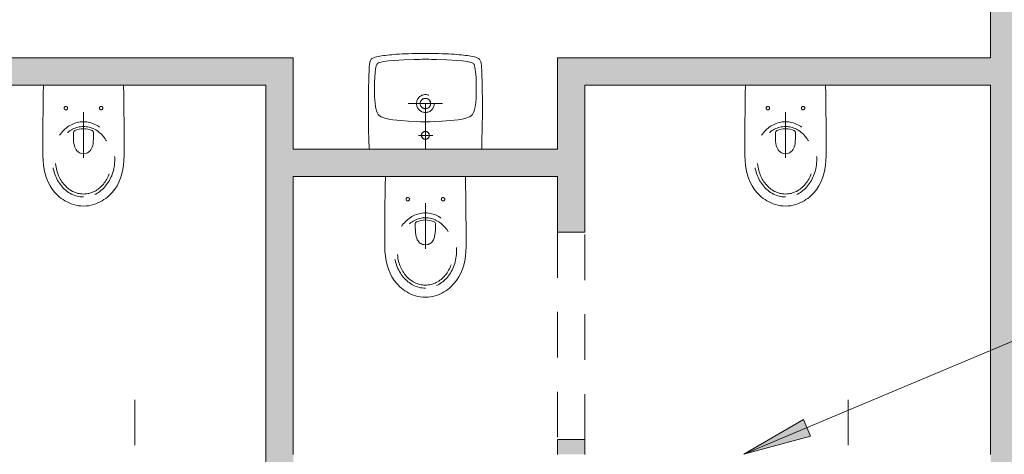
# Model space of a CAD drawing. Header units: centimetres. Extents: x -8590 to 14779, y -8842 to 3760.
# Tile 13 of 28: x 11812 to 12244, y 2030 to 2221. Entities that reach past the tile are written whole.
import ezdxf

# ---------------------------------------------------------------- set-up
doc = ezdxf.new("R2010")
doc.units = ezdxf.units.CM
doc.linetypes.add('Wyburzenia', pattern=[35, 20, -15])
for name, color, linetype, lineweight in [('A-ANNO-NOTE', 131, 'Wyburzenia', 9), ('A-WALL', 113, 'Continuous', 13), ('A-WALL-PATT', 111, 'Continuous', 13), ('G-ANNO-TEXT', 231, 'Continuous', 13), ('P-SANR-FIXT', 6, 'Wyburzenia', 9)]:
    doc.layers.add(name, color=color, linetype=linetype, lineweight=lineweight)

# ---------------------------------------------------------------- blocks, each defined once
blk = doc.blocks.new('Umywalka koło Nova Pro - Pro 50-1205816-3_piętro I __3_90 m_ - wyburzenia i zamurowania')
at = {"layer": 'P-SANR-FIXT', "color": 20}
for p, q in [((-2.28, 47.44), (-1.24, 47.52)), ((-1.24, 47.52), (-2.28, 47.44)), ((-1.24, 47.52), (-0.15, 47.63)), ((-0.15, 47.63), (-1.24, 47.52)), ((-0.15, 47.63), (1.05, 47.71)), ((1.05, 47.71), (-0.15, 47.63)), ((1.05, 47.71), (2.3, 47.76)), ((2.3, 47.76), (1.05, 47.71)), ((2.3, 47.76), (3.66, 47.84)), ((3.66, 47.84), (2.3, 47.76)), ((3.66, 47.84), (5.12, 47.89)), ((5.12, 47.89), (3.66, 47.84)), ((5.12, 47.89), (6.72, 47.95)), ((6.72, 47.95), (5.12, 47.89)), ((6.72, 47.95), (8.45, 47.97)), ((8.45, 47.97), (6.72, 47.95)), ((8.45, 47.97), (10.4, 48)), ((10.4, 48), (8.45, 47.97)), ((10.4, 48), (14.63, 48)), ((14.63, 48), (10.4, 48)), ((14.63, 48), (16.55, 47.97)), ((16.55, 47.97), (14.63, 48)), ((16.55, 47.97), (18.31, 47.95)), ((18.31, 47.95), (16.55, 47.97)), ((18.31, 47.95), (19.88, 47.89)), ((19.88, 47.89), (18.31, 47.95)), ((19.88, 47.89), (21.34, 47.84)), ((21.34, 47.84), (19.88, 47.89)), ((21.34, 47.84), (22.7, 47.76)), ((22.7, 47.76), (21.34, 47.84)), ((22.7, 47.76), (23.98, 47.71)), ((23.98, 47.71), (22.7, 47.76)), ((23.98, 47.71), (25.15, 47.63)), ((25.15, 47.63), (23.98, 47.71)), ((25.15, 47.63), (26.24, 47.52)), ((26.24, 47.52), (25.15, 47.63)), ((26.24, 47.52), (27.31, 47.44)), ((27.31, 47.44), (26.24, 47.52)), ((-12.08, 42.81), (-12, 43.37)), ((-12, 43.37), (-11.92, 43.87)), ((-11.92, 43.87), (-11.82, 44.38)), ((-11.82, 44.38), (-11.71, 44.67)), ((-11.6, 44.96), (-11.79, 44.38)), ((-11.71, 44.67), (-11.6, 44.96)), ((-11.6, 44.96), (-11.26, 45.47)), ((-11.26, 45.47), (-11.6, 44.96)), ((-11.26, 45.47), (-10.8, 45.84)), ((-10.8, 45.84), (-11.26, 45.47)), ((-10.8, 45.84), (-10.24, 46.11)), ((-10.24, 46.11), (-10.8, 45.84)), ((-10.24, 46.11), (-9.61, 46.32)), ((-9.61, 46.32), (-10.24, 46.11)), ((-9.61, 46.32), (-8.94, 46.51)), ((-8.94, 46.51), (-9.61, 46.32)), ((-8.94, 46.51), (-8.25, 46.64)), ((-8.25, 46.64), (-8.94, 46.51)), ((-8.86, 43.1), (-8.7, 43.34)), ((-8.7, 43.34), (-8.51, 43.55)), ((-8.51, 43.55), (-8.03, 43.85)), ((-8.25, 46.64), (-7.5, 46.8)), ((-7.5, 46.8), (-8.25, 46.64)), ((-8.03, 43.85), (-7.53, 44.06)), ((-7.53, 44.06), (-6.97, 44.22)), ((-7.5, 46.8), (-6.73, 46.91)), ((-6.73, 46.91), (-7.5, 46.8)), ((-6.97, 44.22), (-5.88, 44.43)), ((-6.73, 46.91), (-5.93, 47.04)), ((-5.93, 47.04), (-6.73, 46.91)), ((-5.93, 47.04), (-5.1, 47.15)), ((-5.1, 47.15), (-5.93, 47.04)), ((-5.88, 44.43), (-3.64, 44.75)), ((-5.1, 47.15), (-4.2, 47.25)), ((-4.2, 47.25), (-5.1, 47.15)), ((-4.2, 47.25), (-3.27, 47.36)), ((-3.27, 47.36), (-4.2, 47.25)), ((-3.64, 44.75), (-1.4, 44.94)), ((-3.27, 47.36), (-2.28, 47.44)), ((-2.28, 47.44), (-3.27, 47.36)), ((-1.4, 44.94), (3.1, 45.18)), ((3.1, 45.18), (7.6, 45.31)), ((7.6, 45.31), (9.86, 45.39)), ((9.86, 45.39), (11.04, 45.42)), ((11.04, 45.42), (11.7, 45.42)), ((11.7, 45.42), (12.5, 45.44)), ((12.5, 45.44), (13.3, 45.42)), ((13.3, 45.42), (13.99, 45.42)), ((13.99, 45.42), (15.14, 45.39)), ((15.14, 45.39), (17.4, 45.31)), ((17.4, 45.31), (21.9, 45.18)), ((21.9, 45.18), (26.4, 44.94)), ((26.4, 44.94), (28.64, 44.75)), ((27.31, 47.44), (28.29, 47.36)), ((28.29, 47.36), (27.31, 47.44)), ((28.29, 47.36), (29.23, 47.25)), ((29.23, 47.25), (28.29, 47.36)), ((28.64, 44.75), (30.88, 44.43)), ((29.23, 47.25), (30.1, 47.15)), ((30.1, 47.15), (29.23, 47.25)), ((30.1, 47.15), (30.93, 47.04)), ((30.93, 47.04), (30.1, 47.15)), ((30.88, 44.43), (31.97, 44.22)), ((30.93, 47.04), (31.76, 46.91)), ((31.76, 46.91), (30.93, 47.04)), ((31.76, 46.91), (32.5, 46.8)), ((32.5, 46.8), (31.76, 46.91)), ((31.97, 44.22), (32.53, 44.06)), ((32.5, 46.8), (33.25, 46.64)), ((33.25, 46.64), (32.5, 46.8)), ((32.53, 44.06), (33.06, 43.85)), ((33.06, 43.85), (33.54, 43.55)), ((33.25, 46.64), (33.97, 46.51)), ((33.97, 46.51), (33.25, 46.64)), ((33.54, 43.55), (33.73, 43.34)), ((33.73, 43.34), (33.86, 43.1)), ((33.97, 46.51), (34.63, 46.32)), ((34.63, 46.32), (33.97, 46.51)), ((34.63, 46.32), (35.24, 46.11)), ((35.24, 46.11), (34.63, 46.32)), ((35.24, 46.11), (35.8, 45.84)), ((35.8, 45.84), (35.24, 46.11)), ((35.8, 45.84), (36.28, 45.47)), ((36.28, 45.47), (35.8, 45.84)), ((36.28, 45.47), (36.6, 44.96)), ((36.6, 44.96), (36.28, 45.47)), ((36.6, 44.96), (36.82, 44.38)), ((36.82, 44.38), (36.92, 43.87)), ((36.92, 43.87), (37.03, 43.37)), ((37.03, 43.37), (37.08, 42.81)), ((-12.3, 38.17), (-12.27, 38.89)), ((-12.27, 38.89), (-12.24, 39.61)), ((-12.24, 39.61), (-12.22, 40.28)), ((-12.22, 40.28), (-12.19, 40.94)), ((-12.19, 40.94), (-12.16, 41.58)), ((-12.16, 41.58), (-12.14, 42.22)), ((-12.14, 42.22), (-12.08, 42.81)), ((-9.71, 37.56), (-9.53, 39.82)), ((-9.53, 39.82), (-9.39, 40.94)), ((-9.39, 40.94), (-9.21, 42.03)), ((-9.21, 42.03), (-9.05, 42.59)), ((-9.05, 42.59), (-8.86, 43.1)), ((33.86, 43.1), (34.07, 42.59)), ((34.07, 42.59), (34.21, 42.03)), ((34.21, 42.03), (34.39, 40.94)), ((34.39, 40.94), (34.53, 39.82)), ((34.53, 39.82), (34.71, 37.56)), ((37.08, 42.81), (37.14, 42.22)), ((37.14, 42.22), (37.16, 41.58)), ((37.16, 41.58), (37.19, 40.94)), ((37.19, 40.94), (37.22, 40.28)), ((37.22, 40.28), (37.24, 39.61)), ((37.24, 39.61), (37.27, 38.89)), ((37.27, 38.89), (37.3, 38.17)), ((-12.4, 33.88), (-12.38, 35.06)), ((-12.38, 35.06), (-12.35, 35.88)), ((-12.35, 36.65), (-12.32, 37.43)), ((-12.35, 35.88), (-12.35, 36.65)), ((-12.32, 37.43), (-12.3, 38.17)), ((-9.84, 33.06), (-9.79, 35.32)), ((-9.79, 35.32), (-9.71, 37.56)), ((12.5, 6), (12.5, 38)), ((34.71, 37.56), (34.82, 35.32)), ((34.82, 35.32), (34.84, 33.06)), ((37.3, 38.17), (37.32, 37.43)), ((37.32, 37.43), (37.35, 36.65)), ((37.35, 36.65), (37.35, 35.88)), ((37.35, 35.88), (37.38, 35.06)), ((37.38, 35.06), (37.4, 33.88)), ((-12.46, 30.5), (-12.43, 31.46)), ((-12.46, 29.49), (-12.46, 30.5)), ((-12.43, 32.39), (-12.4, 33.3)), ((-12.43, 31.46), (-12.43, 32.39)), ((-12.4, 33.3), (-12.4, 33.88)), ((-9.76, 28.56), (-9.84, 33.06)), ((34.84, 33.06), (34.76, 28.56)), ((37.4, 33.88), (37.43, 33.3)), ((37.43, 33.3), (37.43, 32.39)), ((37.43, 32.39), (37.46, 31.46)), ((37.46, 31.46), (37.46, 30.5)), ((37.46, 30.5), (37.48, 29.49)), ((-12.51, 24.3), (-12.48, 26.13)), ((-12.48, 27.81), (-12.46, 29.49)), ((-12.48, 26.13), (-12.48, 27.81)), ((-9.74, 27.87), (-9.76, 28.56)), ((-9.71, 27.55), (-9.74, 27.87)), ((-9.69, 27.15), (-9.71, 27.55)), ((-9.61, 26.27), (-9.69, 27.15)), ((-9.37, 24.54), (-9.61, 26.27)), ((20.01, 26), (5.01, 26)), ((34.63, 26.27), (34.37, 24.54)), ((34.69, 27.15), (34.63, 26.27)), ((34.71, 27.55), (34.69, 27.15)), ((34.74, 27.87), (34.71, 27.55)), ((34.76, 28.56), (34.74, 27.87)), ((37.48, 29.49), (37.48, 27.81)), ((37.48, 27.81), (37.51, 26.13)), ((37.51, 26.13), (37.51, 22.27)), ((-12.48, 22.27), (-12.51, 24.3)), ((-12.48, 19.98), (-12.48, 22.27)), ((-8.91, 22.86), (-9.37, 24.54)), ((-8.62, 22.03), (-8.91, 22.86)), ((-8.19, 21.26), (-8.62, 22.03)), ((33.62, 22.03), (33.19, 21.26)), ((33.91, 22.86), (33.62, 22.03)), ((34.37, 24.54), (33.91, 22.86)), ((37.51, 22.27), (37.48, 19.98)), ((-12.45, 17.35), (-12.48, 19.98)), ((-12.4, 14.28), (-12.45, 17.35)), ((-7.93, 20.91), (-8.19, 21.26)), ((-7.61, 20.62), (-7.93, 20.91)), ((-6.89, 20.14), (-7.61, 20.62)), ((-6.09, 19.8), (-6.89, 20.14)), ((-5.24, 19.53), (-6.09, 19.8)), ((-3.53, 19.16), (-5.24, 19.53)), ((-1.83, 18.89), (-3.53, 19.16)), ((1.66, 18.49), (-1.83, 18.89)), ((5.15, 18.2), (1.66, 18.49)), ((8.64, 18.06), (5.15, 18.2)), ((10.37, 18.01), (8.64, 18.06)), ((14.63, 18.01), (10.37, 18.01)), ((16.36, 18.06), (14.63, 18.01)), ((19.88, 18.2), (16.36, 18.06)), ((23.34, 18.49), (19.88, 18.2)), ((26.83, 18.89), (23.34, 18.49)), ((28.56, 19.16), (26.83, 18.89)), ((30.26, 19.53), (28.56, 19.16)), ((31.09, 19.8), (30.26, 19.53)), ((31.89, 20.14), (31.09, 19.8)), ((32.61, 20.62), (31.89, 20.14)), ((32.93, 20.91), (32.61, 20.62)), ((33.19, 21.26), (32.93, 20.91)), ((37.45, 17.35), (37.4, 14.28)), ((37.48, 19.98), (37.45, 17.35)), ((-12.32, 10.58), (-12.4, 14.28)), ((37.4, 14.28), (37.32, 10.58)), ((-12.19, 6), (-12.32, 10.58)), ((15.72, 12.02), (9.46, 12.02)), ((37.32, 10.58), (37.19, 6))]:
    blk.add_line(p, q, dxfattribs=at)
for centre, radius in [((12.51, 26), 3.92), ((12.51, 26), 2.28), ((12.5, 12.02), 1.72)]:
    blk.add_circle(centre, radius, dxfattribs=at)
blk = doc.blocks.new('Miska ustępowa Nova Pro - Type 1-1223710-3_piętro I __3_90 m_ - wyburzenia i zamurowania')
at = {"layer": 'P-SANR-FIXT', "color": 20}
for p, q in [((3.54, 56.19), (2.72, 55.62)), ((4.37, 56.71), (3.54, 56.19)), ((5.26, 57.2), (4.37, 56.71)), ((6.17, 57.64), (5.26, 57.2)), ((7.14, 58.04), (6.17, 57.64)), ((8.15, 58.36), (7.14, 58.04)), ((9.18, 58.63), (8.15, 58.36)), ((10.24, 58.83), (9.18, 58.63)), ((11.35, 58.95), (10.24, 58.83)), ((12.51, 59), (11.35, 58.95)), ((13.65, 58.95), (12.51, 59)), ((14.76, 58.83), (13.65, 58.95)), ((15.82, 58.63), (14.76, 58.83)), ((16.85, 58.36), (15.82, 58.63)), ((17.86, 58.04), (16.85, 58.36)), ((18.83, 57.64), (17.86, 58.04)), ((19.74, 57.2), (18.83, 57.64)), ((20.63, 56.71), (19.74, 57.2)), ((21.46, 56.19), (20.63, 56.71)), ((22.28, 55.62), (21.46, 56.19)), ((-0.04, 53.06), (-1.2, 51.63)), ((1.27, 54.39), (-0.04, 53.06)), ((1.98, 55.03), (1.27, 54.39)), ((2.72, 55.62), (1.98, 55.03)), ((23.02, 55.03), (22.28, 55.62)), ((23.73, 54.39), (23.02, 55.03)), ((25.04, 53.06), (23.73, 54.39)), ((26.2, 51.63), (25.04, 53.06)), ((-3.03, 48.44), (-3.74, 46.72)), ((-2.19, 50.07), (-3.03, 48.44)), ((-1.2, 51.63), (-2.19, 50.07)), ((27.19, 50.07), (26.2, 51.63)), ((28.03, 48.44), (27.19, 50.07)), ((28.74, 46.72), (28.03, 48.44)), ((-4.31, 44.89), (-4.73, 42.99)), ((-3.74, 46.72), (-4.31, 44.89)), ((29.31, 44.89), (28.74, 46.72)), ((29.75, 42.99), (29.31, 44.89)), ((-5.24, 38.97), (-5.32, 36.85)), ((-5.05, 41.02), (-5.24, 38.97)), ((-4.73, 42.99), (-5.05, 41.02)), ((12.5, 17.77), (12.5, 40.26)), ((30.05, 41.02), (29.75, 42.99)), ((30.24, 38.97), (30.05, 41.02)), ((30.32, 36.85), (30.24, 38.97)), ((-5.32, 36.85), (-5.32, 29.36)), ((9.26, 34.31), (9.6, 34.76)), ((9.6, 34.76), (9.97, 35.1)), ((9.97, 35.1), (10.37, 35.4)), ((10.37, 35.4), (10.79, 35.64)), ((10.79, 35.64), (11.21, 35.82)), ((11.21, 35.82), (11.62, 35.94)), ((11.62, 35.94), (12.51, 36.04)), ((12.51, 36.04), (13.38, 35.94)), ((13.38, 35.94), (13.8, 35.82)), ((13.8, 35.82), (14.24, 35.64)), ((14.24, 35.64), (14.63, 35.4)), ((14.63, 35.4), (15.03, 35.1)), ((15.03, 35.1), (15.4, 34.76)), ((15.4, 34.76), (15.74, 34.31)), ((30.32, 29.36), (30.32, 36.85)), ((8.1, 29.53), (8.2, 30.61)), ((8.2, 30.61), (8.32, 31.58)), ((8.32, 31.58), (8.47, 32.41)), ((8.47, 32.41), (8.69, 33.15)), ((8.69, 33.15), (8.96, 33.77)), ((8.96, 33.77), (9.26, 34.31)), ((15.74, 34.31), (16.04, 33.77)), ((16.04, 33.77), (16.31, 33.15)), ((16.31, 33.15), (16.53, 32.41)), ((16.53, 32.41), (16.71, 31.58)), ((16.71, 31.58), (16.83, 30.61)), ((16.83, 30.61), (16.9, 29.53)), ((-5.32, 29.36), (-5.29, 21.78)), ((8.05, 28.3), (8.1, 29.53)), ((8.05, 26.94), (8.05, 28.3)), ((8.1, 26.62), (8.05, 26.94)), ((8.22, 26.32), (8.1, 26.62)), ((8.42, 26.08), (8.22, 26.32)), ((8.67, 25.9), (8.42, 26.08)), ((16.58, 26.08), (16.34, 25.9)), ((16.78, 26.32), (16.58, 26.08)), ((16.93, 26.62), (16.78, 26.32)), ((16.9, 29.53), (16.95, 28.3)), ((16.95, 26.94), (16.93, 26.62)), ((16.95, 28.3), (16.95, 26.94)), ((30.29, 21.78), (30.32, 29.36)), ((-5.29, 21.78), (-5.24, 17.94)), ((9.6, 25.56), (8.67, 25.9)), ((10.56, 25.29), (9.6, 25.56)), ((11.53, 25.14), (10.56, 25.29)), ((12.51, 25.09), (11.53, 25.14)), ((13.47, 25.14), (12.51, 25.09)), ((14.44, 25.29), (13.47, 25.14)), ((15.4, 25.56), (14.44, 25.29)), ((16.34, 25.9), (15.4, 25.56)), ((30.27, 17.94), (30.29, 21.78)), ((-5.24, 17.94), (-5.2, 14.02)), ((30.22, 14.02), (30.27, 17.94)), ((-5.2, 14.02), (-5.15, 10.04)), ((30.15, 10.04), (30.22, 14.02)), ((-5.15, 10.04), (-5.05, 6)), ((30.05, 6), (30.15, 10.04))]:
    blk.add_line(p, q, dxfattribs=at)
for centre in [(4.76, 16), (20.24, 16)]:
    blk.add_circle(centre, 0.752, dxfattribs=at)
for centre, major_axis, ratio in [((12.5, 38.51), (0, 16.5), 0.830338), ((12.5, 38.92), (0, 14.8), 0.83084)]:
    blk.add_ellipse(centre, major_axis=major_axis, ratio=ratio, dxfattribs=at)

msp = doc.modelspace()

# ---------------------------------------------------------------- hatches: boundary and pattern name
at = {"layer": 'A-WALL-PATT', "lineweight": 5}
msp.add_hatch(color=254, dxfattribs=at).paths.add_polyline_path([(12237.94, 1845.33), (12249.94, 1845.33), (12249.94, 2793.33), (12237.94, 2793.33), (12237.94, 1922.94)], flags=0)
at = {"layer": 'A-WALL-PATT'}
for points in [[(11919.94, 2192.33), (11931.94, 2192.33), (11931.94, 2204.33), (11713.94, 2204.33), (11713.94, 2192.33), (11790.34, 2192.33)], [(12047.94, 2192.33), (12237.94, 2192.33), (12237.94, 2204.33), (12047.94, 2204.33)], [(11919.94, 1845.33), (11931.94, 1845.33), (11931.94, 2192.33), (11919.94, 2192.33), (11919.94, 1922.94)], [(11931.94, 2152.33), (12047.94, 2152.33), (12047.94, 2164.33), (11931.94, 2164.33), (11931.94, 2157.8)]]:
    msp.add_hatch(color=9, dxfattribs=at).paths.add_polyline_path(points, flags=0)
h = msp.add_hatch(color=9, dxfattribs=at)
h.paths.add_polyline_path([(12059.94, 1845.33), (12059.94, 2018.33), (12047.94, 2018.33), (12047.94, 1845.33)], flags=0)
h.paths.add_polyline_path([(12047.94, 2030.33), (12059.94, 2030.33), (12059.94, 2036.83), (12047.94, 2036.83), (12047.94, 2032.54)], flags=0)
h.paths.add_polyline_path([(12059.94, 2127.83), (12059.94, 2192.33), (12047.94, 2192.33), (12047.94, 2127.83)], flags=0)
at = {"layer": 'G-ANNO-TEXT'}
msp.add_hatch(color=130, dxfattribs=at).paths.add_polyline_path([(12129.69, 2030.4), (12158.88, 2038.4), (12155.81, 2045.68)], flags=0)

# ---------------------------------------------------------------- linework, layer by layer
at = {"layer": 'A-ANNO-NOTE', "color": 240, "lineweight": 13}
for p, q in [((11862.44, 2054.33), (11862.44, 1964.33)), ((12175.44, 2054.33), (12175.44, 1964.33))]:
    msp.add_line(p, q, dxfattribs=at)
at = {"layer": 'A-WALL', "lineweight": 9}
for p, q in [((12237.94, 2204.33), (12237.94, 2816.33)), ((11931.94, 2204.33), (11713.94, 2204.33)), ((11931.94, 2164.33), (11931.94, 2204.33)), ((12237.94, 2204.33), (12047.94, 2204.33)), ((12047.94, 2204.33), (12047.94, 2164.33)), ((11713.94, 2192.33), (11919.94, 2192.33)), ((11919.94, 2192.33), (11919.94, 1845.33)), ((12059.94, 2192.33), (12237.94, 2192.33)), ((12059.94, 2127.83), (12059.94, 2192.33)), ((12237.94, 2030.33), (12237.94, 2192.33)), ((12047.94, 2164.33), (11931.94, 2164.33)), ((11931.94, 2030.33), (11931.94, 2152.33)), ((11931.94, 2152.33), (12047.94, 2152.33)), ((12047.94, 2152.33), (12047.94, 2127.83)), ((12047.94, 2036.83), (12047.94, 2030.33)), ((12059.94, 2030.33), (12059.94, 2036.83))]:
    msp.add_line(p, q, dxfattribs=at)
at = {"layer": 'A-WALL'}
for p, q in [((12047.94, 2127.83), (12059.94, 2127.83)), ((12059.94, 2036.83), (12047.94, 2036.83))]:
    msp.add_line(p, q, dxfattribs=at)
at = {"layer": 'A-WALL', "color": 10, "linetype": 'Wyburzenia'}
for p, q in [((12047.94, 2127.83), (12047.94, 2036.83)), ((12059.94, 2127.83), (12047.94, 2127.83)), ((12059.94, 2036.83), (12059.94, 2127.83)), ((12047.94, 2036.83), (12059.94, 2036.83))]:
    msp.add_line(p, q, dxfattribs=at)
at = {"layer": 'G-ANNO-TEXT', "color": 130}
for p, q in [((12129.69, 2030.4), (12268.12, 2088.66)), ((12155.81, 2045.68), (12129.69, 2030.4)), ((12158.88, 2038.4), (12155.81, 2045.68)), ((12129.69, 2030.4), (12158.88, 2038.4))]:
    msp.add_line(p, q, dxfattribs=at)

# ---------------------------------------------------------------- block references
at = {"layer": 'P-SANR-FIXT', "color": 20}
msp.add_blockref('Umywalka koło Nova Pro - Pro 50-1205816-3_piętro I __3_90 m_ - wyburzenia i zamurowania', (11977.44, 2158.33), dxfattribs=at)
at = {"layer": 'P-SANR-FIXT', "color": 20, "rotation": 180}
for p in [(11852.44, 2198.33), (12160.44, 2198.33), (12002.44, 2158.33)]:
    msp.add_blockref('Miska ustępowa Nova Pro - Type 1-1223710-3_piętro I __3_90 m_ - wyburzenia i zamurowania', p, dxfattribs=at)

doc.saveas('drawing.dxf')
